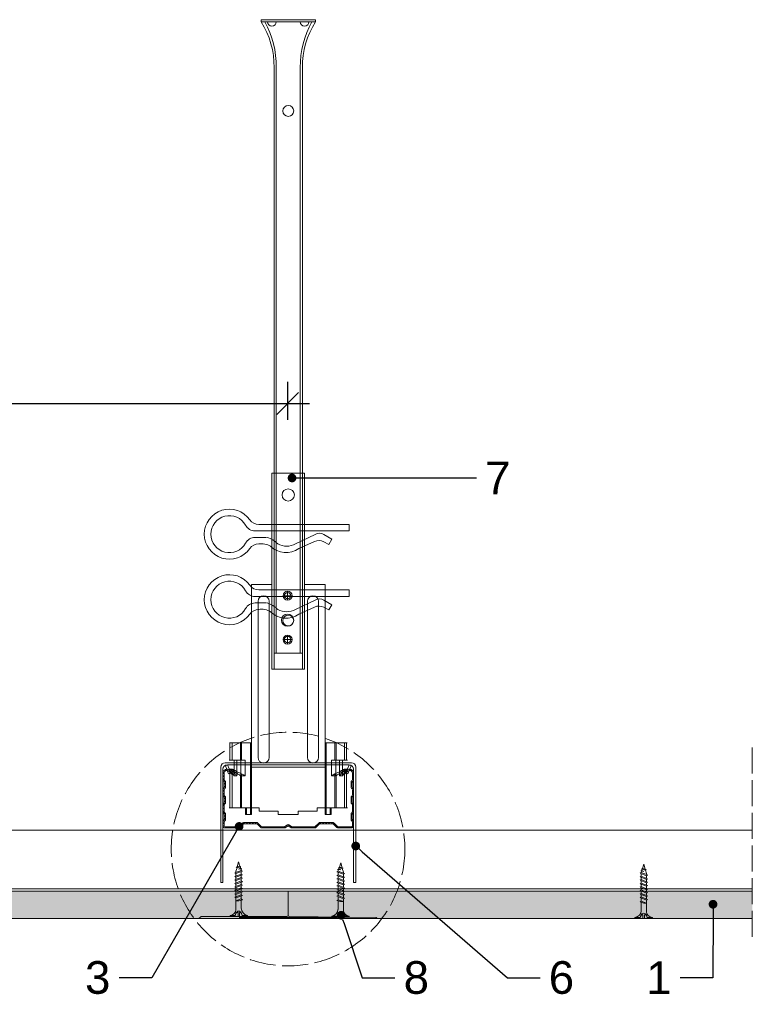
# Model space of a CAD drawing. Header units: millimetres. Extents: x -295 to 1938, y -1538 to -487.
# Tile 6 of 6: x 1601 to 1938, y -940 to -487. Entities that reach past the tile are written whole.
import ezdxf
from ezdxf import colors
from ezdxf.entities.mleader import LeaderData, LeaderLine
from ezdxf.math import Vec2, Vec3

# ---------------------------------------------------------------- set-up
doc = ezdxf.new("R2010")
doc.units = ezdxf.units.MM
doc.linetypes.add('ACAD_ISO02W100', pattern=[15, 12, -3])
doc.layers.get('0').update_dxf_attribs({"lineweight": 5})
doc.layers.get('Defpoints').update_dxf_attribs({"lineweight": 9})
for name, color, linetype, lineweight in [('_RIGIPS AKCESORIA', 7, 'Continuous', 5), ('_RIGIPS G-K', 7, 'Continuous', 9), ('_RIGIPS PROFIL', 7, 'Continuous', 9), ('_RIGIPS PŁYTA', 7, 'Continuous', 9), ('PRZERYWANA', 7, 'ACAD_ISO02W100', 9)]:
    doc.layers.add(name, color=color, linetype=linetype, lineweight=lineweight)
doc.styles.get("Standard").update_dxf_attribs({"font": 'arial.ttf'})
doc.dimstyles.new('Rigips', dxfattribs={"dimtxt": 12, "dimasz": 10, "dimexe": 10, "dimexo": 0.625, "dimtad": 1, "dimtxsty": 'Standard', "dimblk": 'OBLIQUE', "dimcen": 2.5, "dimdle": 10, "dimadec": 0, "dimazin": 0, "dimtfac": 1, "dimtmove": 0, "dimatfit": 3, "dimldrblk": 'DOT', "dimfxl": 1, "dimarcsym": 0})

# ---------------------------------------------------------------- blocks, each defined once
blk = doc.blocks.new('_Dot')
at = {"color": 0, "linetype": 'ByBlock', "lineweight": -2}
blk.add_line((-0.5, 0), (-1, 0), dxfattribs=at)
at = {"color": 0, "linetype": 'ByBlock', "const_width": 0.5}
blk.add_lwpolyline([(-0.25, 0, 1), (0.25, 0, 1)], format="xyb", close=True, dxfattribs=at)
blk = doc.blocks.new('wieszak noniuszowy widok')
for p, q in [((367.75, 93.63), (382.75, 93.63)), ((367.75, 3.63), (367.75, 93.63)), ((368.75, 3.63), (368.75, 93.63)), ((381.75, 3.63), (381.75, 93.63)), ((382.75, 3.63), (382.75, 93.63)), ((367.75, 42.47), (358.34, 42.47)), ((358.34, -30.29), (358.34, 42.47)), ((392.15, 42.47), (382.75, 42.47)), ((392.15, 42.47), (392.15, -30.29)), ((392.15, 42.47), (392.15, -30.29)), ((372.87, 37.38), (376.99, 37.38)), ((374.93, 39.42), (374.93, 35.32)), ((361.34, -36.95), (361.34, 34.79)), ((361.34, 34.79), (361.34, -36.95)), ((366.47, 34.79), (366.47, -36.95)), ((366.47, -36.95), (366.47, 34.79)), ((384.02, -36.95), (384.02, 34.79)), ((384.02, 34.79), (384.02, -36.95)), ((389.14, 34.79), (389.14, -36.95)), ((389.14, 34.79), (389.14, -36.95)), ((374.93, 19.27), (374.93, 15.17)), ((372.87, 17.23), (376.99, 17.23)), ((367.75, 3.63), (382.75, 3.63)), ((348.22, -30.29), (358.37, -30.29)), ((348.44, -30.29), (348.44, -38.17)), ((349.43, -30.29), (349.43, -38.17)), ((353.28, -30.29), (353.28, -38.17)), ((353.8, -30.29), (353.8, -38.17)), ((357.85, -30.29), (357.85, -63.08)), ((358.37, -30.29), (358.37, -63.08)), ((392.13, -30.29), (392.13, -63.08)), ((392.15, -30.29), (392.15, -60.01)), ((392.15, -30.29), (392.15, -60.01)), ((402.37, -30.29), (392.16, -30.29)), ((392.64, -30.29), (392.64, -63.08)), ((396.7, -30.29), (396.7, -38.17)), ((397.21, -30.29), (397.21, -38.17)), ((401.07, -30.29), (401.07, -38.17)), ((402.06, -30.29), (402.06, -38.17)), ((348.13, -38.17), (355.47, -38.17)), ((350.32, -38.17), (350.32, -45.34)), ((351.68, -45.34), (351.68, -38.17)), ((353.44, -45.34), (353.44, -38.17)), ((355.47, -38.17), (355.47, -45.34)), ((395.03, -45.34), (395.03, -38.17)), ((395.03, -38.17), (402.39, -38.17)), ((397.05, -38.17), (397.05, -45.34)), ((398.82, -38.17), (398.82, -45.34)), ((400.18, -45.34), (400.18, -38.17)), ((348.11, -42.32), (348.14, -42.29)), ((348.11, -42.37), (348.11, -42.32)), ((348.12, -42.43), (348.11, -42.37)), ((348.15, -42.51), (348.12, -42.43)), ((348.14, -42.29), (348.17, -42.28)), ((348.19, -42.61), (348.15, -42.51)), ((348.17, -42.28), (348.23, -42.28)), ((349.22, -42.28), (348.19, -42.28)), ((348.26, -42.72), (348.19, -42.61)), ((348.23, -42.28), (348.31, -42.3)), ((348.34, -42.84), (348.26, -42.72)), ((348.31, -42.3), (348.41, -42.34)), ((348.45, -43), (348.34, -42.84)), ((348.41, -42.34), (348.53, -42.39)), ((348.44, -42.99), (348.44, -60.01)), ((348.58, -43.18), (348.45, -43)), ((349.57, -43.07), (348.5, -43.07)), ((348.53, -42.39), (348.66, -42.46)), ((348.72, -43.37), (348.58, -43.18)), ((348.66, -42.46), (348.81, -42.54)), ((348.89, -43.59), (348.72, -43.37)), ((348.81, -42.54), (348.96, -42.63)), ((349.08, -43.83), (348.89, -43.59)), ((348.96, -42.63), (349.14, -42.73)), ((349.28, -44.08), (349.08, -43.83)), ((349.15, -42.29), (349.13, -42.32)), ((349.13, -42.32), (349.13, -42.36)), ((349.13, -42.36), (349.14, -42.41)), ((349.14, -42.41), (349.16, -42.47)), ((349.14, -42.73), (349.38, -42.88)), ((349.18, -42.28), (349.15, -42.29)), ((349.16, -42.47), (349.19, -42.54)), ((349.22, -42.28), (349.18, -42.28)), ((349.19, -42.54), (349.24, -42.62)), ((349.28, -42.28), (349.22, -42.28)), ((349.24, -42.62), (349.3, -42.71)), ((349.34, -42.29), (349.28, -42.28)), ((349.49, -44.34), (349.28, -44.08)), ((349.3, -42.71), (349.44, -42.91)), ((349.43, -42.32), (349.34, -42.29)), ((349.38, -42.88), (349.66, -43.05)), ((349.52, -42.35), (349.43, -42.32)), ((349.43, -42.9), (349.43, -60.01)), ((349.44, -42.91), (349.55, -43.05)), ((349.72, -44.62), (349.49, -44.34)), ((349.62, -42.4), (349.52, -42.35)), ((349.55, -43.05), (349.68, -43.2)), ((349.74, -42.46), (349.62, -42.4)), ((349.66, -43.05), (349.96, -43.25)), ((350.92, -43.07), (349.68, -43.07)), ((349.68, -43.2), (349.82, -43.37)), ((350.01, -44.98), (349.72, -44.62)), ((349.88, -42.52), (349.74, -42.46)), ((349.82, -43.37), (349.98, -43.56)), ((350.03, -42.6), (349.88, -42.52)), ((349.96, -43.25), (350.28, -43.46)), ((349.98, -43.56), (350.15, -43.76)), ((350.32, -45.34), (350.01, -44.98)), ((350.2, -42.69), (350.03, -42.6)), ((350.15, -43.76), (350.34, -43.96)), ((350.38, -42.79), (350.2, -42.69)), ((350.28, -43.46), (350.63, -43.68)), ((350.34, -43.96), (350.54, -44.17)), ((350.58, -42.89), (350.38, -42.79)), ((350.54, -44.17), (350.75, -44.4)), ((350.78, -43), (350.58, -42.89)), ((350.63, -43.68), (350.99, -43.91)), ((350.75, -44.4), (350.97, -44.63)), ((351, -43.12), (350.78, -43)), ((350.97, -44.63), (351.19, -44.86)), ((350.99, -43.91), (351.36, -44.14)), ((351.23, -43.25), (351, -43.12)), ((351.19, -44.86), (351.43, -45.11)), ((351.48, -43.37), (351.23, -43.25)), ((351.36, -44.14), (351.74, -44.37)), ((351.43, -45.11), (351.68, -45.34)), ((351.99, -43.64), (351.48, -43.37)), ((351.74, -44.37), (352.07, -44.57)), ((352.52, -43.92), (351.99, -43.64)), ((352.07, -44.57), (352.41, -44.78)), ((352.41, -44.78), (352.77, -44.98)), ((353.08, -44.19), (352.52, -43.92)), ((352.77, -44.98), (353.14, -45.18)), ((353.43, -44.35), (353.08, -44.19)), ((353.14, -45.18), (353.28, -45.26)), ((353.8, -44.52), (353.43, -44.35)), ((354.66, -44.92), (353.8, -44.52)), ((353.8, -44.52), (353.8, -60.01)), ((355.47, -45.34), (354.66, -44.92)), ((395.84, -44.92), (395.03, -45.34)), ((396.7, -44.52), (395.84, -44.92)), ((397.07, -44.35), (396.7, -44.52)), ((396.7, -44.52), (396.7, -60.01)), ((397.42, -44.19), (397.07, -44.35)), ((397.21, -45.26), (397.36, -45.18)), ((397.36, -45.18), (397.73, -44.98)), ((397.98, -43.92), (397.42, -44.19)), ((397.73, -44.98), (398.09, -44.78)), ((398.51, -43.64), (397.98, -43.92)), ((398.09, -44.78), (398.43, -44.57)), ((398.43, -44.57), (398.76, -44.37)), ((399.02, -43.37), (398.51, -43.64)), ((398.76, -44.37), (399.13, -44.14)), ((398.82, -45.34), (399.07, -45.11)), ((399.26, -43.25), (399.02, -43.37)), ((399.07, -45.11), (399.3, -44.86)), ((399.13, -44.14), (399.51, -43.91)), ((399.49, -43.12), (399.26, -43.25)), ((399.3, -44.86), (399.53, -44.63)), ((399.71, -43), (399.49, -43.12)), ((399.51, -43.91), (399.87, -43.68)), ((399.53, -44.63), (399.74, -44.4)), ((399.58, -43.07), (400.82, -43.07)), ((399.92, -42.89), (399.71, -43)), ((399.74, -44.4), (399.96, -44.17)), ((399.87, -43.68), (400.21, -43.46)), ((400.12, -42.79), (399.92, -42.89)), ((399.96, -44.17), (400.16, -43.96)), ((400.3, -42.69), (400.12, -42.79)), ((400.16, -43.96), (400.35, -43.76)), ((400.49, -44.98), (400.18, -45.34)), ((400.21, -43.46), (400.54, -43.25)), ((400.46, -42.6), (400.3, -42.69)), ((400.35, -43.76), (400.52, -43.56)), ((400.62, -42.52), (400.46, -42.6)), ((400.78, -44.62), (400.49, -44.98)), ((400.52, -43.56), (400.68, -43.37)), ((400.54, -43.25), (400.84, -43.05)), ((400.76, -42.46), (400.62, -42.52)), ((400.68, -43.37), (400.82, -43.2)), ((400.88, -42.4), (400.76, -42.46)), ((401.01, -44.34), (400.78, -44.62)), ((400.82, -43.2), (400.95, -43.05)), ((400.84, -43.05), (401.12, -42.88)), ((400.98, -42.35), (400.88, -42.4)), ((400.93, -43.07), (402, -43.07)), ((400.95, -43.05), (401.06, -42.91)), ((401.07, -42.32), (400.98, -42.35)), ((401.22, -44.08), (401.01, -44.34)), ((401.06, -42.91), (401.2, -42.71)), ((401.15, -42.29), (401.07, -42.32)), ((401.07, -42.9), (401.07, -60.01)), ((401.12, -42.88), (401.36, -42.73)), ((401.22, -42.28), (401.15, -42.29)), ((401.2, -42.71), (401.26, -42.62)), ((401.27, -42.28), (401.22, -42.28)), ((401.42, -43.83), (401.22, -44.08)), ((401.26, -42.62), (401.3, -42.54)), ((401.32, -42.28), (401.27, -42.28)), ((401.27, -42.28), (402.31, -42.28)), ((401.3, -42.54), (401.34, -42.47)), ((401.35, -42.29), (401.32, -42.28)), ((401.34, -42.47), (401.36, -42.41)), ((401.36, -42.32), (401.35, -42.29)), ((401.37, -42.36), (401.36, -42.32)), ((401.36, -42.41), (401.37, -42.36)), ((401.36, -42.73), (401.54, -42.63)), ((401.61, -43.59), (401.42, -43.83)), ((401.54, -42.63), (401.69, -42.54)), ((401.77, -43.37), (401.61, -43.59)), ((401.69, -42.54), (401.84, -42.46)), ((401.92, -43.18), (401.77, -43.37)), ((401.84, -42.46), (401.97, -42.39)), ((402.05, -43), (401.92, -43.18)), ((401.97, -42.39), (402.09, -42.34)), ((402.16, -42.84), (402.05, -43)), ((402.06, -42.99), (402.06, -60.01)), ((402.09, -42.34), (402.18, -42.3)), ((402.24, -42.72), (402.16, -42.84)), ((402.18, -42.3), (402.26, -42.28)), ((402.3, -42.61), (402.24, -42.72)), ((402.26, -42.28), (402.33, -42.28)), ((402.35, -42.51), (402.3, -42.61)), ((402.33, -42.28), (402.36, -42.29)), ((402.38, -42.43), (402.35, -42.51)), ((402.36, -42.29), (402.39, -42.32)), ((402.39, -42.37), (402.38, -42.43)), ((402.39, -42.32), (402.39, -42.37)), ((351.68, -45.34), (350.32, -45.34)), ((353.28, -45.26), (353.36, -45.3)), ((353.28, -45.26), (353.28, -60.01)), ((353.36, -45.3), (353.44, -45.34)), ((355.47, -45.34), (353.44, -45.34)), ((395.03, -45.34), (397.05, -45.34)), ((397.05, -45.34), (397.13, -45.3)), ((397.13, -45.3), (397.21, -45.26)), ((397.21, -45.26), (397.21, -60.01)), ((398.82, -45.34), (400.18, -45.34)), ((348.11, -60.01), (361.93, -60.01)), ((355.57, -63.08), (355.57, -60.01)), ((357.85, -63.08), (355.57, -63.08)), ((356.08, -63.08), (355.57, -63.08)), ((356.08, -60.01), (356.08, -63.08)), ((356.08, -63.08), (358.37, -63.08)), ((358.37, -63.08), (357.85, -63.08)), ((361.93, -60.01), (361.93, -61.55)), ((361.93, -60.01), (361.93, -61.55)), ((370.64, -61.55), (361.93, -61.55)), ((370.64, -61.55), (370.64, -63.08)), ((370.64, -61.55), (370.64, -63.08)), ((379.86, -63.08), (370.64, -63.08)), ((370.64, -63.08), (379.86, -63.08)), ((388.57, -61.55), (379.86, -61.55)), ((379.86, -61.55), (379.86, -63.08)), ((379.86, -61.55), (379.86, -63.08)), ((388.57, -60.01), (388.57, -61.55)), ((402.39, -60.01), (388.57, -60.01)), ((388.57, -60.01), (388.57, -61.55)), ((392.13, -63.08), (394.42, -63.08)), ((392.64, -63.08), (392.13, -63.08)), ((394.93, -63.08), (392.64, -63.08)), ((394.42, -63.08), (394.42, -60.01)), ((394.93, -63.08), (394.42, -63.08)), ((394.93, -60.01), (394.93, -63.08))]:
    blk.add_line(p, q)
for centre, radius in [((375.25, 83.63), 2.81), ((374.93, 37.38), 2.06), ((374.93, 37.38), 1.46), ((374.93, 26.11), 2.81), ((374.93, 17.23), 2.06), ((374.93, 17.23), 1.46)]:
    blk.add_circle(centre, radius)
for centre, start, end in [((363.91, 34.79), 0, 180), ((386.58, 34.79), 0, 180), ((363.91, -36.95), 180, 0), ((386.58, -36.95), 180, 0)]:
    blk.add_arc(centre, 2.56, start, end)
blk = doc.blocks.new('noniusz gorny widok')
for p, q in [((418.67, 301.96), (418.67, 302.96)), ((418.67, 302.96), (443.67, 302.96)), ((418.67, 301.96), (443.67, 301.96)), ((421.67, 301.96), (425.67, 301.96)), ((443.67, 301.96), (443.67, 302.96)), ((424.67, 11.96), (424.67, 281.05)), ((425.67, 11.96), (425.67, 281.05)), ((436.67, 11.96), (436.67, 281.05)), ((437.67, 11.96), (437.67, 281.05)), ((424.67, 11.96), (437.67, 11.96))]:
    blk.add_line(p, q)
for centre in [(431.17, 261.05), (431.17, 26.96)]:
    blk.add_circle(centre, 2.5)
for centre, radius, start, end in [((386.97, 281.54), 37.7, 359.2509, 32.7784), ((383.61, 281.48), 42.06, 359.4173, 29.1348), ((423.67, 301.96), 2, 180, 0), ((478.72, 281.48), 42.06, 150.8652, 180.5827), ((438.67, 301.96), 2, 180, 0), ((475.36, 281.54), 37.7, 147.2216, 180.7491)]:
    blk.add_arc(centre, radius, start, end)
blk = doc.blocks.new('klamra')
at = {"layer": '_RIGIPS AKCESORIA'}
for p, q in [((6828.19, 2764.92), (6828.19, 2806.53)), ((6831.19, 2764.92), (6831.19, 2808.19)), ((6834.19, 2802.92), (6834.19, 2808.19)), ((6832.87, 2780.55), (6837.19, 2789.57)), ((6839.31, 2788.09), (6836.06, 2780.95)), ((6832.86, 2776.63), (6835, 2772.92)), ((6835, 2772.92), (6837.38, 2774.29)), ((6836.19, 2776.54), (6837.38, 2774.29)), ((6831.19, 2764.92), (6828.19, 2764.92))]:
    blk.add_line(p, q, dxfattribs=at)
for centre, radius, start, end in [((6832.69, 2820.02), 11.5, 305.1527, 234.8473), ((6832.69, 2820.02), 8.5, 298.7822, 241.2178), ((6823.19, 2806.53), 5, 0, 54.8473), ((6826.19, 2808.19), 5, 0, 61.2178), ((6839.19, 2808.19), 5, 118.7822, 180), ((6842.19, 2806.53), 5, 125.1527, 180), ((6845.23, 2805.18), 8.16, 170.4436, 210.2847), ((6843.93, 2805.32), 10.09, 195.2653, 228.1308), ((6831.19, 2793.92), 10, 324.3132, 45.573), ((6829.23, 2793.69), 8.97, 332.6387, 27.3613), ((6835.87, 2778.58), 3.59, 146.8414, 212.9715), ((6840.61, 2778.88), 5, 155.5109, 207.8622)]:
    blk.add_arc(centre, radius, start, end, dxfattribs=at)
blk = doc.blocks.new('Lacznik krzyzowy (widok1)')
at = {"layer": '_RIGIPS AKCESORIA', "extrusion": (0, 0, -1)}
for p, q in [((2, 91.5), (60, 91.5)), ((2.08, 90.11), (3, 90.5)), ((3, 90.5), (4.53, 86.8)), ((14, 89.5, 30), (14, 90.5, 30)), ((48, 90.5, 30), (48, 89.5, 30)), ((57.47, 86.8), (59, 90.5)), ((59, 90.5), (59.92, 90.11)), ((0, 36.5), (0, 89.5)), ((1, 88.5), (1, 36.5)), ((3.61, 86.42), (2.08, 90.11)), ((4.53, 86.8), (3.61, 86.42)), ((48, 89.5, 30), (14, 89.5, 30)), ((58.39, 86.42), (57.47, 86.8)), ((59.92, 90.11), (58.39, 86.42)), ((61, 36.5), (61, 88.5)), ((62, 89.5), (62, 36.5)), ((1, 36.5), (0, 36.5)), ((62, 36.5), (61, 36.5))]:
    blk.add_line(p, q, dxfattribs=at)
at = {"layer": '_RIGIPS AKCESORIA'}
blk.add_line((59, 90.5), (3, 90.5), dxfattribs=at)
at = {"layer": '_RIGIPS AKCESORIA', "extrusion": (0, 0, -1)}
for centre, start, end in [((-2, 89.5), 0, 90), ((-3, 88.5), 0, 90), ((-3, 88.5), 0, 90), ((-59, 88.5), 90, 180), ((-59, 88.5), 90, 180), ((-60, 89.5), 90, 180)]:
    blk.add_arc(centre, 2, start, end, dxfattribs=at)
blk = doc.blocks.new('CD 60 ULTRASTIL')
h = blk.add_hatch()
h.set_pattern_fill('ANSI31', color=256, scale=0.3, style=0)
h.paths.add_polyline_path([(542.88, 684.5, -0.302776), (543.49, 684.5), (544.54, 683.79, 0.148069), (544.85, 683.7), (555.42, 683.7, 0.198912), (555.81, 683.86), (557.38, 685.44, -0.198912), (557.77, 685.6), (563.59, 685.6, -0.198912), (563.98, 685.44), (565.55, 683.86, 0.198912), (565.94, 683.7), (572.18, 683.7, 0.414214), (573.18, 684.7), (573.18, 686.74, 0.198912), (573.02, 687.12), (572.74, 687.4, -0.198912), (572.58, 687.79), (572.58, 689.87, -0.198912), (572.74, 690.26), (573.02, 690.54, 0.198912), (573.18, 690.93), (573.18, 694.47, 0.198912), (573.02, 694.86), (572.74, 695.14, -0.198912), (572.58, 695.53), (572.58, 697.61, -0.198912), (572.74, 698), (573.02, 698.28, 0.198912), (573.18, 698.67), (573.18, 701.47, 0.198912), (573.02, 701.86), (572.74, 702.14, -0.198912), (572.58, 702.53), (572.58, 704.61, -0.198912), (572.74, 705), (573.02, 705.28, 0.198912), (573.18, 705.67), (573.18, 708.9, 0.666128), (570.12, 710.18), (568.55, 708.63), (568.93, 708.24), (570.5, 709.79, -0.666128), (572.63, 708.9), (572.63, 705.9, -0.198912), (572.47, 705.51), (572.19, 705.23, 0.198912), (572.03, 704.84), (572.03, 702.3, 0.198912), (572.19, 701.91), (572.47, 701.63, -0.198912), (572.63, 701.25), (572.63, 698.9, -0.198912), (572.47, 698.51), (572.19, 698.23, 0.198912), (572.03, 697.84), (572.03, 695.3, 0.198912), (572.19, 694.91), (572.47, 694.63, -0.198912), (572.63, 694.25), (572.63, 691.16, -0.198912), (572.47, 690.77), (572.19, 690.49, 0.198912), (572.03, 690.1), (572.03, 687.56, 0.198912), (572.19, 687.17), (572.47, 686.9, -0.198912), (572.63, 686.51), (572.63, 684.7, -0.414214), (572.18, 684.25), (566.17, 684.25, -0.198912), (565.78, 684.41), (564.2, 685.99, 0.198912), (563.82, 686.15), (557.55, 686.15, 0.198912), (557.16, 685.99), (555.58, 684.41, -0.198912), (555.19, 684.25), (545.01, 684.25, -0.148069), (544.71, 684.34), (543.49, 685.16, 0.302776), (542.88, 685.16), (541.65, 684.34, -0.148069), (541.35, 684.25), (531.17, 684.25, -0.198912), (530.78, 684.41), (529.2, 685.99, 0.198912), (528.82, 686.15), (522.55, 686.15, 0.198912), (522.16, 685.99), (520.58, 684.41, -0.198912), (520.19, 684.25), (514.18, 684.25, -0.414214), (513.73, 684.7), (513.73, 686.51, -0.198912), (513.89, 686.9), (514.17, 687.17, 0.198912), (514.33, 687.56), (514.33, 690.1, 0.198912), (514.17, 690.49), (513.89, 690.77, -0.198912), (513.73, 691.16), (513.73, 694.25, -0.198912), (513.89, 694.63), (514.17, 694.91, 0.198912), (514.33, 695.3), (514.33, 697.84, 0.198912), (514.17, 698.23), (513.89, 698.51, -0.198912), (513.73, 698.9), (513.73, 701.25, -0.198912), (513.89, 701.63), (514.17, 701.91, 0.198912), (514.33, 702.3), (514.33, 704.84, 0.198912), (514.17, 705.23), (513.89, 705.51, -0.198912), (513.73, 705.9), (513.73, 708.9, -0.666128), (515.86, 709.79), (517.43, 708.24), (517.81, 708.63), (516.25, 710.18, 0.666128), (513.18, 708.9), (513.18, 705.67, 0.198912), (513.34, 705.28), (513.62, 705, -0.198912), (513.78, 704.61), (513.78, 702.53, -0.198912), (513.62, 702.14), (513.34, 701.86, 0.198912), (513.18, 701.47), (513.18, 698.67, 0.198912), (513.34, 698.28), (513.62, 698, -0.198912), (513.78, 697.61), (513.78, 695.53, -0.198912), (513.62, 695.14), (513.34, 694.86, 0.198912), (513.18, 694.47), (513.18, 690.93, 0.198912), (513.34, 690.54), (513.62, 690.26, -0.198912), (513.78, 689.87), (513.78, 687.79, -0.198912), (513.62, 687.4), (513.34, 687.12, 0.198912), (513.18, 686.74), (513.18, 684.7, 0.414214), (514.18, 683.7), (520.42, 683.7, 0.198912), (520.81, 683.86), (522.38, 685.44, -0.198912), (522.77, 685.6), (528.59, 685.6, -0.198912), (528.98, 685.44), (530.55, 683.86, 0.198912), (530.94, 683.7), (541.51, 683.7, 0.148069), (541.82, 683.79)])
for p, q in [((516.25, 710.18), (517.81, 708.63)), ((570.12, 710.18), (568.55, 708.63)), ((513.18, 708.9), (513.18, 705.67)), ((513.73, 708.9), (513.73, 705.9)), ((515.86, 709.79), (517.43, 708.24)), ((517.43, 708.24), (517.81, 708.63)), ((568.93, 708.24), (568.55, 708.63)), ((570.5, 709.79), (568.93, 708.24)), ((572.63, 708.9), (572.63, 705.9)), ((573.18, 708.9), (573.18, 705.67)), ((513.18, 698.67), (513.18, 701.47)), ((513.34, 705.28), (513.62, 705)), ((513.34, 701.86), (513.62, 702.14)), ((513.73, 698.9), (513.73, 701.25)), ((513.78, 704.61), (513.78, 702.53)), ((513.89, 705.51), (514.17, 705.23)), ((513.89, 701.63), (514.17, 701.91)), ((514.33, 704.84), (514.33, 702.3)), ((572.03, 704.84), (572.03, 702.3)), ((572.47, 705.51), (572.19, 705.23)), ((572.47, 701.63), (572.19, 701.91)), ((572.58, 704.61), (572.58, 702.53)), ((572.63, 698.9), (572.63, 701.25)), ((573.02, 705.28), (572.74, 705)), ((573.02, 701.86), (572.74, 702.14)), ((573.18, 698.67), (573.18, 701.47)), ((513.34, 698.28), (513.62, 698)), ((513.78, 697.61), (513.78, 695.53)), ((513.89, 698.51), (514.17, 698.23)), ((514.33, 697.84), (514.33, 695.3)), ((572.03, 697.84), (572.03, 695.3)), ((572.47, 698.51), (572.19, 698.23)), ((572.58, 697.61), (572.58, 695.53)), ((573.02, 698.28), (572.74, 698)), ((513.18, 694.47), (513.18, 690.93)), ((513.34, 694.86), (513.62, 695.14)), ((513.73, 694.25), (513.73, 691.16)), ((513.89, 694.63), (514.17, 694.91)), ((572.47, 694.63), (572.19, 694.91)), ((572.63, 694.25), (572.63, 691.16)), ((573.02, 694.86), (572.74, 695.14)), ((573.18, 694.47), (573.18, 690.93)), ((513.34, 690.54), (513.62, 690.26)), ((513.78, 689.87), (513.78, 687.79)), ((513.89, 690.77), (514.17, 690.49)), ((514.33, 690.1), (514.33, 687.56)), ((572.03, 690.1), (572.03, 687.56)), ((572.47, 690.77), (572.19, 690.49)), ((572.58, 689.87), (572.58, 687.79)), ((573.02, 690.54), (572.74, 690.26)), ((513.18, 686.74), (513.18, 684.7)), ((513.34, 687.12), (513.62, 687.4)), ((513.73, 686.51), (513.73, 684.7)), ((513.89, 686.9), (514.17, 687.17)), ((514.18, 684.25), (520.19, 684.25)), ((514.18, 683.7), (520.42, 683.7)), ((520.58, 684.41), (522.16, 685.99)), ((520.81, 683.86), (522.38, 685.44)), ((522.55, 686.15), (528.82, 686.15)), ((528.59, 685.6), (522.77, 685.6)), ((530.55, 683.86), (528.98, 685.44)), ((530.78, 684.41), (529.2, 685.99)), ((530.94, 683.7), (541.51, 683.7)), ((531.17, 684.25), (541.35, 684.25)), ((541.65, 684.34), (542.88, 685.16)), ((541.82, 683.79), (542.88, 684.5)), ((544.71, 684.34), (543.49, 685.16)), ((544.54, 683.79), (543.49, 684.5)), ((544.85, 683.7), (555.42, 683.7)), ((545.01, 684.25), (555.19, 684.25)), ((555.58, 684.41), (557.16, 685.99)), ((555.81, 683.86), (557.38, 685.44)), ((557.55, 686.15), (563.82, 686.15)), ((557.77, 685.6), (563.59, 685.6)), ((565.55, 683.86), (563.98, 685.44)), ((565.78, 684.41), (564.2, 685.99)), ((565.94, 683.7), (572.18, 683.7)), ((566.17, 684.25), (572.18, 684.25)), ((572.47, 686.9), (572.19, 687.17)), ((572.63, 686.51), (572.63, 684.7)), ((573.02, 687.12), (572.74, 687.4)), ((573.18, 686.74), (573.18, 684.7))]:
    blk.add_line(p, q)
for centre, radius, start, end in [((514.98, 708.9), 1.8, 45.3251, 180), ((514.98, 708.9), 1.25, 45.3251, 180), ((571.38, 708.9), 1.8, 360, 134.6749), ((571.38, 708.9), 1.25, 360, 134.6749), ((513.73, 705.67), 0.55, 180, 225), ((514.28, 705.9), 0.55, 180, 225), ((572.08, 705.9), 0.55, 315, 0), ((572.63, 705.67), 0.55, 315, 0), ((513.73, 701.47), 0.55, 135, 180), ((513.23, 704.61), 0.55, 0, 45), ((513.23, 702.53), 0.55, 315, 0), ((514.28, 701.25), 0.55, 135, 180), ((513.78, 704.84), 0.55, 0, 45), ((513.78, 702.3), 0.55, 315, 0), ((572.58, 704.84), 0.55, 135, 180), ((572.58, 702.3), 0.55, 180, 225), ((572.08, 701.25), 0.55, 0, 45), ((573.13, 704.61), 0.55, 135, 180), ((573.13, 702.53), 0.55, 180, 225), ((572.63, 701.47), 0.55, 0, 45), ((513.73, 698.67), 0.55, 180, 225), ((513.23, 697.61), 0.55, 360, 45), ((514.28, 698.9), 0.55, 180, 225), ((513.78, 697.84), 0.55, 0, 45), ((572.58, 697.84), 0.55, 135, 180), ((572.08, 698.9), 0.55, 315, 0), ((573.13, 697.61), 0.55, 135, 180), ((572.63, 698.67), 0.55, 315, 0), ((513.73, 694.47), 0.55, 135, 180), ((513.23, 695.53), 0.55, 315, 0), ((514.28, 694.25), 0.55, 135, 180), ((513.78, 695.3), 0.55, 315, 0), ((572.58, 695.3), 0.55, 180, 225), ((572.08, 694.25), 0.55, 0, 45), ((573.13, 695.53), 0.55, 180, 225), ((572.63, 694.47), 0.55, 0, 45), ((513.73, 690.93), 0.55, 180, 225), ((513.23, 689.87), 0.55, 0, 45), ((513.23, 687.79), 0.55, 315, 0), ((514.28, 691.16), 0.55, 180, 225), ((513.78, 690.1), 0.55, 360, 45), ((513.78, 687.56), 0.55, 315, 360), ((572.58, 690.1), 0.55, 135, 180), ((572.58, 687.56), 0.55, 180, 225), ((572.08, 691.16), 0.55, 315, 0), ((573.13, 689.87), 0.55, 135, 180), ((573.13, 687.79), 0.55, 180, 225), ((572.63, 690.93), 0.55, 315, 0), ((513.73, 686.74), 0.55, 135, 180), ((514.18, 684.7), 1, 180, 270), ((514.28, 686.51), 0.55, 135, 180), ((514.18, 684.7), 0.45, 180, 270), ((520.19, 684.8), 0.55, 270, 315), ((520.42, 684.25), 0.55, 270, 315), ((522.55, 685.6), 0.55, 90, 135), ((522.77, 685.05), 0.55, 90, 135), ((528.59, 685.05), 0.55, 45, 90), ((528.82, 685.6), 0.55, 45, 90), ((530.94, 684.25), 0.55, 225, 270), ((531.17, 684.8), 0.55, 225, 270), ((541.35, 684.8), 0.55, 270, 303.6901), ((541.51, 684.25), 0.55, 270, 303.6901), ((543.18, 684.7), 0.55, 56.3099, 123.6901), ((543.18, 684.04), 0.55, 56.3099, 123.6901), ((544.85, 684.25), 0.55, 236.3099, 270), ((545.01, 684.8), 0.55, 236.3099, 270), ((555.19, 684.8), 0.55, 270, 315), ((555.42, 684.25), 0.55, 270, 315), ((557.55, 685.6), 0.55, 90, 135), ((557.77, 685.05), 0.55, 90, 135), ((563.59, 685.05), 0.55, 45, 90), ((563.82, 685.6), 0.55, 45, 90), ((565.94, 684.25), 0.55, 225, 270), ((566.17, 684.8), 0.55, 225, 270), ((572.18, 684.7), 1, 270, 0), ((572.18, 684.7), 1, 270, 360), ((572.18, 684.7), 0.45, 270, 360), ((572.08, 686.51), 0.55, 360, 45), ((572.63, 686.74), 0.55, 360, 45)]:
    blk.add_arc(centre, radius, start, end)
blk = doc.blocks.new('TN 25')
at = {"layer": '_RIGIPS AKCESORIA'}
for p, q in [((0, -0.84), (0, 7.16)), ((0, 7.16), (0.46, 7.16)), ((0.46, 4.78), (0, 4.78)), ((0.46, 7.16), (0.46, 4.78)), ((8.47, 4.46), (8.79, 5)), ((8.79, 5), (9.93, 2.01)), ((10.1, 4.46), (10.41, 5)), ((10.41, 5), (11.56, 2.01)), ((11.67, 4.46), (11.99, 5)), ((11.99, 5), (13.14, 2.01)), ((13.21, 4.46), (13.52, 5)), ((13.52, 5), (14.67, 2.01)), ((14.8, 4.46), (15.12, 5)), ((15.12, 5), (16.26, 2.01)), ((16.42, 4.46), (16.73, 5)), ((16.73, 5), (17.88, 2.01)), ((17.99, 4.46), (18.31, 5)), ((18.31, 5), (19.45, 2.01)), ((19.68, 4.46), (20, 5)), ((20, 5), (21.14, 2.01)), ((0, 3.5), (1.77, 3.5)), ((0, 2.83), (1.77, 2.83)), ((0.46, 1.64), (0, 1.64)), ((0.46, -0.84), (0.46, 1.64)), ((1.77, 3.5), (1.77, 4.2)), ((1.77, 2.83), (1.77, 2.18)), ((3.02, 4.46), (8.47, 4.46)), ((7.49, 2.01), (3.55, 2.01)), ((7.12, 4.46), (7.12, 3.18)), ((8.03, 2.01), (7.12, 4.46)), ((7.12, 3.18), (7.65, 1.53)), ((7.65, 1.53), (8.03, 2.01)), ((9.41, 2.01), (8.03, 2.01)), ((9.61, 1.51), (8.47, 4.46)), ((9, 4.46), (10.1, 4.46)), ((9.93, 2.01), (9.61, 1.51)), ((11.04, 2.01), (9.93, 2.01)), ((11.23, 1.51), (10.1, 4.46)), ((10.62, 4.46), (11.67, 4.46)), ((11.56, 2.01), (11.23, 1.51)), ((12.61, 2.01), (11.56, 2.01)), ((12.81, 1.51), (11.67, 4.46)), ((12.2, 4.46), (13.21, 4.46)), ((13.14, 2.01), (12.81, 1.51)), ((14.15, 2.01), (13.14, 2.01)), ((14.34, 1.51), (13.21, 4.46)), ((13.73, 4.46), (14.8, 4.46)), ((14.67, 2.01), (14.34, 1.51)), ((15.74, 2.01), (14.67, 2.01)), ((15.94, 1.51), (14.8, 4.46)), ((15.33, 4.46), (16.42, 4.46)), ((16.26, 2.01), (15.94, 1.51)), ((17.36, 2.01), (16.26, 2.01)), ((17.55, 1.51), (16.42, 4.46)), ((16.94, 4.46), (17.99, 4.46)), ((17.88, 2.01), (17.55, 1.51)), ((18.93, 2.01), (17.88, 2.01)), ((19.13, 1.51), (17.99, 4.46)), ((18.52, 4.46), (19.68, 4.46)), ((19.45, 2.01), (19.13, 1.51)), ((19.45, 2.01), (20.62, 2.01)), ((20.82, 1.51), (19.68, 4.46)), ((20.21, 4.46), (20.7, 4.46)), ((20.7, 4.46), (22.28, 3.98)), ((21.14, 2.01), (20.82, 1.51)), ((21.14, 2.01), (21.81, 2.12)), ((21.85, 1.83), (21.67, 3.28)), ((21.67, 3.28), (22.14, 2.4)), ((22.14, 2.4), (21.85, 1.83)), ((22.7, 2.36), (22.14, 2.4)), ((22.28, 3.98), (22.56, 4.37)), ((22.7, 2.36), (22.28, 3.98)), ((22.56, 4.37), (23.03, 2.71)), ((23.03, 2.71), (22.7, 2.36)), ((22.71, 3.85), (25, 3.24)), ((25, 3.24), (23.03, 2.71)), ((0, -0.84), (0.46, -0.84))]:
    blk.add_line(p, q, dxfattribs=at)
for centre, major_axis, ratio, start_param, end_param in [((3.09, 7.67), (0.17, 3.2), 0.826134, 1.773653, 3.180586), ((-0.04, 0.9), (0, 3.93), 0.848176, -0.720942, -0.151112), ((3.37, -1.57), (0.28, 3.57), 0.832181, 0.035984, 1.430787), ((-2.73, 15.91), (0, 14.76), 0.848176, 3.399396, 3.475072), ((0.59, 4.62), (0, 2.81), 0.848176, 3.475072, 3.862535), ((1.66, 3.18), (0, 0.895), 0.848176, -1.552777, -0.720942), ((1.66, 3.18), (0, 0.895), 0.848176, 3.862535, 4.730408)]:
    blk.add_ellipse(centre, major_axis=major_axis, ratio=ratio, start_param=start_param, end_param=end_param, dxfattribs=at)
blk = doc.blocks.new('4PRO-4T')
at = {"layer": '_RIGIPS G-K'}
h = blk.add_hatch(dxfattribs=at)
h.set_pattern_fill('AR-SAND', color=256, scale=0.02, style=0)
edge = h.paths.add_edge_path()
edge.add_line((2505.7, 1114.38), (2545.7, 1114.88))
edge.add_line((2545.7, 1114.88), (2546.06, 1115.24))
edge.add_arc((2546.41, 1114.88), 0.5, 90, 135, ccw=False)
edge.add_line((2546.41, 1115.38), (2464, 1115.38))
edge.add_arc((2464, 1114.88), 0.5, 45, 90, ccw=False)
edge.add_line((2464.35, 1115.24), (2465.06, 1114.53))
edge.add_arc((2465.41, 1114.88), 0.5, 225, 270)
edge.add_line((2465.41, 1114.38), (2504.7, 1114.38))
edge.add_arc((2504.7, 1113.88), 0.5, 0, 90, ccw=False)
edge.add_arc((2505.7, 1113.88), 0.5, 90, 180, ccw=False)
at = {"layer": '_RIGIPS AKCESORIA'}
blk.add_line((2482.7, 1114.87), (2527.7, 1114.87), dxfattribs=at)
at = {"layer": '_RIGIPS G-K'}
for p, q in [((2464, 1115.38), (2546.41, 1115.38)), ((2464.35, 1115.24), (2465.06, 1114.53)), ((2504.7, 1114.38), (2465.41, 1114.38)), ((2505.2, 1113.88), (2505.2, 1102.88)), ((2505.7, 1114.38), (2545.7, 1114.88)), ((2546.06, 1115.24), (2545.7, 1114.88))]:
    blk.add_line(p, q, dxfattribs=at)
for centre, start, end in [((2464, 1114.88), 45, 90), ((2465.41, 1114.88), 225, 270), ((2504.7, 1113.88), 0, 90), ((2505.7, 1113.88), 90, 180), ((2546.41, 1114.88), 90, 135)]:
    blk.add_arc(centre, 0.5, start, end, dxfattribs=at)
blk = doc.blocks.new('_Oblique')
at = {"color": 0, "linetype": 'ByBlock', "lineweight": -2}
blk.add_line((-0.5, -0.5), (0.5, 0.5), dxfattribs=at)
blk = doc.blocks.new('*D33')
at = {"layer": '_RIGIPS PŁYTA', "color": 0, "lineweight": -2, "transparency": 16777216}
for p, q in [((1324.47, -687.4), (1324.47, -653.78)), ((1724.2, -671.35), (1724.2, -653.78)), ((1314.47, -663.78), (1734.2, -663.78))]:
    blk.add_line(p, q, dxfattribs=at)
at = {"layer": 'Defpoints', "color": 0, "transparency": 16777216}
for p in [(1724.2, -663.78), (1724.2, -671.97), (1324.47, -688.02)]:
    blk.add_point(p, dxfattribs=at)
at = {"layer": '_RIGIPS PŁYTA', "color": 0, "lineweight": -2, "transparency": 16777216, "xscale": 10, "yscale": 10, "zscale": 10, "rotation": 180}
blk.add_blockref('_Oblique', (1324.47, -663.78), dxfattribs=at)
at = {"layer": '_RIGIPS PŁYTA', "color": 0, "lineweight": -2, "transparency": 16777216, "xscale": 10, "yscale": 10, "zscale": 10}
blk.add_blockref('_Oblique', (1724.2, -663.78), dxfattribs=at)
at = {"layer": '_RIGIPS PŁYTA', "color": 0, "transparency": 16777216, "insert": (1524.33, -657.03), "char_height": 12, "attachment_point": 5}
blk.add_mtext('max 400', dxfattribs=at)

msp = doc.modelspace()

# ---------------------------------------------------------------- hatches: boundary and pattern name
at = {"layer": '_RIGIPS G-K'}
h = msp.add_hatch(dxfattribs=at)
h.set_pattern_fill('DOTS', color=256, angle=45, style=0)
h.set_pattern_definition([(45, (-68.7343, -1524.2533), (-0.561266, 1.683798), [0, -1.5875])])
h.paths.add_polyline_path([(1724.37, -887.873), (1353.47, -887.878), (1353.47, -887.879), (1331.47, -887.879), (1331.47, -900.36), (1683.277, -900.36, 0.6936892), (1684.077, -899.873, -0.1989124), (1684.224, -899.52), (1683.383, -900.36), (1765.357, -900.36), (1764.87, -899.873), (1724.87, -899.373, -0.4142136), (1724.37, -898.873, -0.4142136), (1723.87, -899.373), (1684.577, -899.373, 1.0420108), (1683.663, -899.873, -0.1989124), (1683.517, -900.227), (1684.37, -899.373), (1723.87, -899.373, 0.4142136), (1724.37, -898.873)])
h = msp.add_hatch(dxfattribs=at)
h.set_pattern_fill('DOTS', color=253, scale=0.5, style=0)
h.set_pattern_definition([(0, (-68.7343, -1524.2533), (0.396875, 0.79375), [0, -0.79375])])
h.paths.add_polyline_path([(1937.665, -887.871), (1724.37, -887.873), (1724.37, -898.873, 0.4142136), (1724.87, -899.373), (1765.077, -899.876, 0.4817197), (1765.691, -900.36), (1937.665, -900.36)])

# ---------------------------------------------------------------- linework, layer by layer
for p, q in [((1937.665, -887.86), (1324.47, -887.86)), ((1937.665, -900.36), (1325.47, -900.36))]:
    msp.add_line(p, q, dxfattribs=at)
at = {"layer": '_RIGIPS PROFIL'}
for p, q in [((1937.665, -859.787), (1333.853, -859.779)), ((1937.665, -886.76), (1333.853, -886.76))]:
    msp.add_line(p, q, dxfattribs=at)
at = {"layer": 'PRZERYWANA'}
msp.add_line((1937.665, -821.765), (1937.665, -910.36), dxfattribs=at)
msp.add_circle((1724.37, -868.44), 53.648, dxfattribs=at)

# ---------------------------------------------------------------- block references
for name, p in [('noniusz gorny widok', (1293.301, -790.43)), ('wieszak noniuszowy widok', (1349.221, -789.43)), ('Lacznik krzyzowy (widok1)', (1693.47, -920.264)), ('CD 60 ULTRASTIL', (1181.29, -1542.467))]:
    msp.add_blockref(name, p)
at = {"color": 253, "xscale": -1, "rotation": 90}
for p in [(4517.414, 6108.882), (4517.414, 6078.785)]:
    msp.add_blockref('klamra', p, dxfattribs=at)
at = {"layer": '_RIGIPS AKCESORIA', "rotation": 90.00000000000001}
msp.add_blockref('TN 25', (1704.907, -899.373), dxfattribs=at)
at = {"layer": '_RIGIPS AKCESORIA', "xscale": -1, "rotation": 270}
for p in [(1745.307, -899.725), (1884.572, -900.36)]:
    msp.add_blockref('TN 25', p, dxfattribs=at)
at = {"layer": '_RIGIPS PŁYTA', "xscale": -1, "rotation": 180}
msp.add_blockref('4PRO-4T', (-780.833, 215.01), dxfattribs=at)

# ---------------------------------------------------------------- dimensions: what is measured, and where the dimension line sits
at = {"layer": '_RIGIPS PŁYTA'}
dim = msp.add_linear_dim(base=(1724.196, -663.781), p1=(1324.47, -688.023), p2=(1724.196, -671.973), text='max 400', dimstyle='Rigips', dxfattribs=at)
dim.commit()
dim.dimension.update_dxf_attribs({"geometry": '*D33', "text_midpoint": (1524.333, -657.029)})

# ---------------------------------------------------------------- leaders
at = {"layer": '_RIGIPS G-K'}
ml = msp.add_multileader_mtext('Standard', dxfattribs=at)
ml.set_content('7', color=256)
ml.set_leader_properties()
ml.set_arrow_properties(name='DOT')
ml.build(insert=Vec2(0, 0))
ml.multileader.update_dxf_attribs({"dogleg_length": 15})
ctx = ml.context
ctx.base_point, ctx.char_height, ctx.landing_gap_size, ctx.plane_origin = Vec3(1810.92, -697.927), 15, 4, Vec3(1808.962, -567.319)
notes = []
notes.append((ctx, [(0, (1, 1, 0), (1795.92, -697.927), (1, 0), 15, [(1, [(1726.194, -697.99)], 0, [])])]))
ctx.mtext.insert, ctx.mtext.flow_direction = Vec3(1814.92, -690.427), 5
ml = msp.add_multileader_mtext('Standard', dxfattribs=at)
ml.set_content('3', color=256)
ml.set_leader_properties()
ml.set_arrow_properties(name='DOT')
ml.build(insert=Vec2(0, 0))
ml.multileader.update_dxf_attribs({"dogleg_length": 15})
ctx = ml.context
ctx.base_point, ctx.char_height, ctx.landing_gap_size, ctx.plane_origin = Vec3(1628.913, -927.572), 15, 4, Vec3(1626.873, -796.963)
ctx.text_align_type = 2
notes.append((ctx, [(1, (1, 1, 0), (1661.736, -927.572), (-1, 0), 15, [(0, [(1701.869, -858.054)], 0, [])])]))
ctx.mtext.insert, ctx.mtext.alignment, ctx.mtext.flow_direction = Vec3(1642.736, -919.939), 3, 5
ml = msp.add_multileader_mtext('Standard', dxfattribs=at)
ml.set_content('6', color=256)
ml.set_leader_properties()
ml.set_arrow_properties(name='DOT')
ml.build(insert=Vec2(0, 0))
ml.multileader.update_dxf_attribs({"dogleg_length": 15})
ctx = ml.context
ctx.base_point, ctx.char_height, ctx.landing_gap_size, ctx.plane_origin = Vec3(1840.136, -927.572), 15, 4, Vec3(1805.379, -796.963)
notes.append((ctx, [(0, (1, 1, 0), (1825.136, -927.572), (1, 0), 15, [(0, [(1755.47, -867.053)], 0, [])])]))
ctx.mtext.insert, ctx.mtext.flow_direction = Vec3(1844.136, -919.944), 5
ml = msp.add_multileader_mtext('Standard', dxfattribs=at)
ml.set_content('1', color=256)
ml.set_leader_properties()
ml.set_arrow_properties(name='DOT')
ml.build(insert=Vec2(0, 0))
ml.multileader.update_dxf_attribs({"dogleg_length": 15})
ctx = ml.context
ctx.base_point, ctx.char_height, ctx.landing_gap_size, ctx.plane_origin = Vec3(1891.052, -927.572), 15, 4, Vec3(1878.431, -796.963)
ctx.text_align_type = 2
notes.append((ctx, [(1, (1, 1, 0), (1919.578, -927.572), (-1, 0), 15, [(0, [(1919.609, -893.795)], 0, [])])]))
ctx.mtext.insert, ctx.mtext.alignment, ctx.mtext.flow_direction = Vec3(1900.578, -920.072), 3, 5
ml = msp.add_multileader_mtext('Standard', dxfattribs=at)
ml.set_content('8', color=256)
ml.set_leader_properties()
ml.set_arrow_properties(name='DOT')
ml.build(insert=Vec2(0, 0))
ml.multileader.update_dxf_attribs({"dogleg_length": 15})
ctx = ml.context
ctx.base_point, ctx.char_height, ctx.landing_gap_size, ctx.plane_origin = Vec3(1773.473, -927.572), 15, 4, Vec3(1760.852, -796.963)
notes.append((ctx, [(0, (1, 1, 0), (1758.473, -927.572), (1, 0), 15, [(0, [(1748.806, -898.841)], 0, [])])]))
ctx.mtext.insert, ctx.mtext.flow_direction = Vec3(1777.473, -919.944), 5
for ctx, leaders in notes:
    for number, flags, end, landing, length, lines in leaders:
        leader = LeaderData()
        leader.index, (leader.has_last_leader_line, leader.has_dogleg_vector, leader.attachment_direction) = number, flags
        leader.last_leader_point, leader.dogleg_vector, leader.dogleg_length = Vec3(end), Vec3(landing), length
        for number, points, colour, breaks in lines:
            line = LeaderLine()
            line.index, line.vertices, line.color, line.breaks = number, Vec3.list(points), colors.encode_raw_color(colour), breaks
            leader.lines.append(line)
        ctx.leaders.append(leader)

doc.saveas('drawing.dxf')
